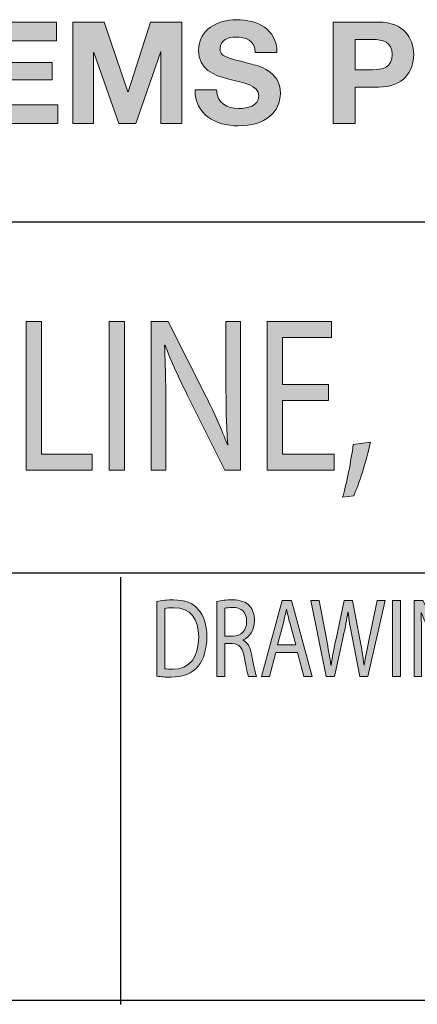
# Model space of a CAD drawing. Header units: inches. Extents: x -3.1 to 15.2, y -1.5 to 10.6.
# Tile 69 of 89: x 11.767 to 12.205, y -0.802 to 0.283. Entities that reach past the tile are written whole.
import ezdxf

# ---------------------------------------------------------------- set-up
doc = ezdxf.new("R2010")
doc.units = ezdxf.units.IN
doc.header["$MEASUREMENT"] = 0
doc.layers.add('chop', color=7, linetype='Continuous')

# ---------------------------------------------------------------- blocks, each defined once
blk = doc.blocks.new('block 3119')
at = {"layer": 'chop', "true_color": 0xffffff}
h = blk.add_hatch(color=7, dxfattribs=at)
h.dxf.hatch_style = 2
edge = h.paths.add_edge_path()
edge.add_spline(control_points=[(11.9181, -0.3582), (11.9234, -0.3572), (11.9297, -0.3565), (11.9366, -0.3565), (11.949, -0.3565), (11.9579, -0.3601), (11.9638, -0.367), (11.9697, -0.3738), (11.9732, -0.3835), (11.9732, -0.3971), (11.9732, -0.4107), (11.9698, -0.4219), (11.9636, -0.4296), (11.9573, -0.4375), (11.9469, -0.4417), (11.9339, -0.4417), (11.9277, -0.4417), (11.9225, -0.4414), (11.9181, -0.4407), (11.9181, -0.4407), (11.9181, -0.3582), (11.9181, -0.3582)], knot_values=[0, 0, 0, 0, 1, 1, 1, 2, 2, 2, 3, 3, 3, 4, 4, 4, 5, 5, 5, 6, 6, 6, 7, 7, 7, 7], degree=3, periodic=1)
edge = h.paths.add_edge_path()
edge.add_spline(control_points=[(11.9268, -0.4324), (11.929, -0.4329), (11.9322, -0.433), (11.9356, -0.433), (11.9541, -0.433), (11.9642, -0.4201), (11.9642, -0.3974), (11.9642, -0.3777), (11.9553, -0.3651), (11.937, -0.3651), (11.9325, -0.3651), (11.9291, -0.3656), (11.9268, -0.3662), (11.9268, -0.3662), (11.9268, -0.4324), (11.9268, -0.4324)], knot_values=[0, 0, 0, 0, 1, 1, 1, 2, 2, 2, 3, 3, 3, 4, 4, 4, 5, 5, 5, 5], degree=3, periodic=1)
h = blk.add_hatch(color=7, dxfattribs=at)
h.dxf.hatch_style = 2
edge = h.paths.add_edge_path()
edge.add_spline(control_points=[(11.9844, -0.3582), (11.9888, -0.3571), (11.9951, -0.3565), (12.001, -0.3565), (12.0103, -0.3565), (12.0163, -0.3586), (12.0205, -0.3633), (12.0238, -0.3671), (12.0257, -0.3728), (12.0257, -0.3793), (12.0257, -0.3903), (12.0202, -0.3977), (12.0131, -0.4007), (12.0131, -0.4007), (12.0131, -0.401), (12.0131, -0.401), (12.0183, -0.4033), (12.0214, -0.4092), (12.0229, -0.418), (12.0251, -0.4296), (12.0267, -0.4377), (12.0281, -0.441), (12.0281, -0.441), (12.0192, -0.441), (12.0192, -0.441), (12.0181, -0.4386), (12.0166, -0.4314), (12.0147, -0.4209), (12.0127, -0.4094), (12.0091, -0.405), (12.0012, -0.4046), (12.0012, -0.4046), (11.9931, -0.4046), (11.9931, -0.4046), (11.9931, -0.4046), (11.9931, -0.441), (11.9931, -0.441), (11.9931, -0.441), (11.9844, -0.441), (11.9844, -0.441), (11.9844, -0.441), (11.9844, -0.3582), (11.9844, -0.3582)], knot_values=[0, 0, 0, 0, 1, 1, 1, 2, 2, 2, 3, 3, 3, 4, 4, 4, 5, 5, 5, 6, 6, 6, 7, 7, 7, 8, 8, 8, 9, 9, 9, 10, 10, 10, 11, 11, 11, 12, 12, 12, 13, 13, 13, 14, 14, 14, 14], degree=3, periodic=1)
edge = h.paths.add_edge_path()
edge.add_spline(control_points=[(11.9931, -0.3964), (11.9931, -0.3964), (12.0019, -0.3964), (12.0019, -0.3964), (12.0112, -0.3964), (12.0171, -0.3901), (12.0171, -0.3805), (12.0171, -0.3697), (12.0108, -0.365), (12.0016, -0.3648), (11.9975, -0.3648), (11.9945, -0.3653), (11.9931, -0.3658), (11.9931, -0.3658), (11.9931, -0.3964), (11.9931, -0.3964)], knot_values=[0, 0, 0, 0, 1, 1, 1, 2, 2, 2, 3, 3, 3, 4, 4, 4, 5, 5, 5, 5], degree=3, periodic=1)
h = blk.add_hatch(color=7, dxfattribs=at)
h.dxf.hatch_style = 2
h.paths.add_polyline_path([(12.0493, -0.4146), (12.0423, -0.441), (12.0334, -0.441), (12.0562, -0.3571), (12.0666, -0.3571), (12.0895, -0.441), (12.0803, -0.441), (12.0731, -0.4146)])
edge = h.paths.add_edge_path()
edge.add_spline(control_points=[(12.0713, -0.4061), (12.0713, -0.4061), (12.0647, -0.382), (12.0647, -0.382), (12.0632, -0.3765), (12.0622, -0.3716), (12.0612, -0.3667), (12.0612, -0.3667), (12.061, -0.3667), (12.061, -0.3667), (12.06, -0.3717), (12.0589, -0.3768), (12.0576, -0.3819), (12.0576, -0.3819), (12.0511, -0.4061), (12.0511, -0.4061), (12.0511, -0.4061), (12.0713, -0.4061), (12.0713, -0.4061)], knot_values=[0, 0, 0, 0, 1, 1, 1, 2, 2, 2, 3, 3, 3, 4, 4, 4, 5, 5, 5, 6, 6, 6, 6], degree=3, periodic=1)
h = blk.add_hatch(color=7, dxfattribs=at)
h.dxf.hatch_style = 2
edge = h.paths.add_edge_path()
edge.add_spline(control_points=[(12.105, -0.441), (12.105, -0.441), (12.088, -0.3571), (12.088, -0.3571), (12.088, -0.3571), (12.0971, -0.3571), (12.0971, -0.3571), (12.0971, -0.3571), (12.1051, -0.3995), (12.1051, -0.3995), (12.1071, -0.41), (12.1089, -0.4205), (12.1101, -0.4285), (12.1101, -0.4285), (12.1103, -0.4285), (12.1103, -0.4285), (12.1114, -0.4202), (12.1135, -0.4103), (12.1158, -0.3994), (12.1158, -0.3994), (12.1247, -0.3571), (12.1247, -0.3571), (12.1247, -0.3571), (12.1338, -0.3571), (12.1338, -0.3571), (12.1338, -0.3571), (12.142, -0.3997), (12.142, -0.3997), (12.1439, -0.4096), (12.1456, -0.4196), (12.1466, -0.4284), (12.1466, -0.4284), (12.1468, -0.4284), (12.1468, -0.4284), (12.1482, -0.4192), (12.1501, -0.4099), (12.1522, -0.3994), (12.1522, -0.3994), (12.1611, -0.3571), (12.1611, -0.3571), (12.1611, -0.3571), (12.1699, -0.3571), (12.1699, -0.3571), (12.1699, -0.3571), (12.1509, -0.441), (12.1509, -0.441), (12.1509, -0.441), (12.1419, -0.441), (12.1419, -0.441), (12.1419, -0.441), (12.1334, -0.3973), (12.1334, -0.3973), (12.1313, -0.3866), (12.1299, -0.3784), (12.129, -0.3699), (12.129, -0.3699), (12.1288, -0.3699), (12.1288, -0.3699), (12.1276, -0.3783), (12.1261, -0.3865), (12.1236, -0.3973), (12.1236, -0.3973), (12.1141, -0.441), (12.1141, -0.441), (12.1141, -0.441), (12.105, -0.441), (12.105, -0.441)], knot_values=[0, 0, 0, 0, 1, 1, 1, 2, 2, 2, 3, 3, 3, 4, 4, 4, 5, 5, 5, 6, 6, 6, 7, 7, 7, 8, 8, 8, 9, 9, 9, 10, 10, 10, 11, 11, 11, 12, 12, 12, 13, 13, 13, 14, 14, 14, 15, 15, 15, 16, 16, 16, 17, 17, 17, 18, 18, 18, 19, 19, 19, 20, 20, 20, 21, 21, 21, 22, 22, 22, 22], degree=3, periodic=1)
h = blk.add_hatch(color=7, dxfattribs=at)
h.dxf.hatch_style = 2
h.paths.add_polyline_path([(12.1869, -0.3571), (12.1869, -0.441), (12.1782, -0.441), (12.1782, -0.3571)])
h = blk.add_hatch(color=7, dxfattribs=at)
h.dxf.hatch_style = 2
edge = h.paths.add_edge_path()
edge.add_spline(control_points=[(12.202, -0.441), (12.202, -0.441), (12.202, -0.3571), (12.202, -0.3571), (12.202, -0.3571), (12.2115, -0.3571), (12.2115, -0.3571), (12.2115, -0.3571), (12.233, -0.3995), (12.233, -0.3995), (12.238, -0.4094), (12.2419, -0.4182), (12.245, -0.4268), (12.245, -0.4268), (12.2452, -0.4267), (12.2452, -0.4267), (12.2445, -0.4155), (12.2442, -0.4053), (12.2442, -0.3922), (12.2442, -0.3922), (12.2442, -0.3571), (12.2442, -0.3571), (12.2442, -0.3571), (12.2524, -0.3571), (12.2524, -0.3571), (12.2524, -0.3571), (12.2524, -0.441), (12.2524, -0.441), (12.2524, -0.441), (12.2437, -0.441), (12.2437, -0.441), (12.2437, -0.441), (12.2223, -0.3984), (12.2223, -0.3984), (12.2177, -0.3891), (12.2132, -0.3795), (12.2098, -0.3704), (12.2098, -0.3704), (12.2095, -0.3706), (12.2095, -0.3706), (12.21, -0.3811), (12.2102, -0.3912), (12.2102, -0.4051), (12.2102, -0.4051), (12.2102, -0.441), (12.2102, -0.441), (12.2102, -0.441), (12.202, -0.441), (12.202, -0.441)], knot_values=[0, 0, 0, 0, 1, 1, 1, 2, 2, 2, 3, 3, 3, 4, 4, 4, 5, 5, 5, 6, 6, 6, 7, 7, 7, 8, 8, 8, 9, 9, 9, 10, 10, 10, 11, 11, 11, 12, 12, 12, 13, 13, 13, 14, 14, 14, 15, 15, 15, 16, 16, 16, 16], degree=3, periodic=1)
h = blk.add_hatch(color=7, dxfattribs=at)
h.dxf.hatch_style = 2
edge = h.paths.add_edge_path()
edge.add_spline(control_points=[(12.3186, -0.4372), (12.3147, -0.439), (12.307, -0.4418), (12.298, -0.4418), (12.2878, -0.4418), (12.2794, -0.4386), (12.2729, -0.4308), (12.2671, -0.4238), (12.2635, -0.4126), (12.2635, -0.3995), (12.2636, -0.3745), (12.2773, -0.3563), (12.2999, -0.3563), (12.3076, -0.3563), (12.3137, -0.3584), (12.3166, -0.3601), (12.3166, -0.3601), (12.3145, -0.3689), (12.3145, -0.3689), (12.3109, -0.367), (12.3064, -0.3653), (12.2997, -0.3653), (12.2833, -0.3653), (12.2727, -0.378), (12.2727, -0.399), (12.2727, -0.4203), (12.2829, -0.4329), (12.2986, -0.4329), (12.3042, -0.4329), (12.3081, -0.4319), (12.3101, -0.4307), (12.3101, -0.4307), (12.3101, -0.4056), (12.3101, -0.4056), (12.3101, -0.4056), (12.2965, -0.4056), (12.2965, -0.4056), (12.2965, -0.4056), (12.2965, -0.3969), (12.2965, -0.3969), (12.2965, -0.3969), (12.3186, -0.3969), (12.3186, -0.3969), (12.3186, -0.3969), (12.3186, -0.4372), (12.3186, -0.4372)], knot_values=[0, 0, 0, 0, 1, 1, 1, 2, 2, 2, 3, 3, 3, 4, 4, 4, 5, 5, 5, 6, 6, 6, 7, 7, 7, 8, 8, 8, 9, 9, 9, 10, 10, 10, 11, 11, 11, 12, 12, 12, 13, 13, 13, 14, 14, 14, 15, 15, 15, 15], degree=3, periodic=1)
h = blk.add_hatch(color=7, dxfattribs=at)
h.dxf.hatch_style = 2
edge = h.paths.add_edge_path()
edge.add_spline(control_points=[(12.3529, -0.441), (12.3529, -0.441), (12.3529, -0.3571), (12.3529, -0.3571), (12.3529, -0.3571), (12.3623, -0.3571), (12.3623, -0.3571), (12.3623, -0.3571), (12.3838, -0.3995), (12.3838, -0.3995), (12.3888, -0.4094), (12.3927, -0.4182), (12.3959, -0.4268), (12.3959, -0.4268), (12.3961, -0.4267), (12.3961, -0.4267), (12.3953, -0.4155), (12.3951, -0.4053), (12.3951, -0.3922), (12.3951, -0.3922), (12.3951, -0.3571), (12.3951, -0.3571), (12.3951, -0.3571), (12.4033, -0.3571), (12.4033, -0.3571), (12.4033, -0.3571), (12.4033, -0.441), (12.4033, -0.441), (12.4033, -0.441), (12.3945, -0.441), (12.3945, -0.441), (12.3945, -0.441), (12.3732, -0.3984), (12.3732, -0.3984), (12.3685, -0.3891), (12.364, -0.3795), (12.3606, -0.3704), (12.3606, -0.3704), (12.3603, -0.3706), (12.3603, -0.3706), (12.3608, -0.3811), (12.361, -0.3912), (12.361, -0.4051), (12.361, -0.4051), (12.361, -0.441), (12.361, -0.441), (12.361, -0.441), (12.3529, -0.441), (12.3529, -0.441)], knot_values=[0, 0, 0, 0, 1, 1, 1, 2, 2, 2, 3, 3, 3, 4, 4, 4, 5, 5, 5, 6, 6, 6, 7, 7, 7, 8, 8, 8, 9, 9, 9, 10, 10, 10, 11, 11, 11, 12, 12, 12, 13, 13, 13, 14, 14, 14, 15, 15, 15, 16, 16, 16, 16], degree=3, periodic=1)
h = blk.add_hatch(color=7, dxfattribs=at)
h.dxf.hatch_style = 2
edge = h.paths.add_edge_path()
edge.add_spline(control_points=[(12.4757, -0.3982), (12.4757, -0.427), (12.4617, -0.4423), (12.4445, -0.4423), (12.4268, -0.4423), (12.4143, -0.4252), (12.4143, -0.3998), (12.4143, -0.3732), (12.4276, -0.3558), (12.4455, -0.3558), (12.4638, -0.3558), (12.4757, -0.3733), (12.4757, -0.3982)], knot_values=[0, 0, 0, 0, 1, 1, 1, 2, 2, 2, 3, 3, 3, 4, 4, 4, 4], degree=3, periodic=1)
edge = h.paths.add_edge_path()
edge.add_spline(control_points=[(12.4236, -0.3995), (12.4236, -0.4175), (12.4314, -0.4335), (12.445, -0.4335), (12.4588, -0.4335), (12.4665, -0.4177), (12.4665, -0.3987), (12.4665, -0.382), (12.4596, -0.3646), (12.4451, -0.3646), (12.4308, -0.3646), (12.4236, -0.3811), (12.4236, -0.3995)], knot_values=[0, 0, 0, 0, 1, 1, 1, 2, 2, 2, 3, 3, 3, 4, 4, 4, 4], degree=3, periodic=1)
h = blk.add_hatch(color=7, dxfattribs=at)
h.dxf.hatch_style = 2
edge = h.paths.add_edge_path()
edge.add_spline(control_points=[(12.4811, -0.4345), (12.4811, -0.4299), (12.4836, -0.4267), (12.4871, -0.4267), (12.4906, -0.4267), (12.493, -0.4299), (12.493, -0.4345), (12.493, -0.439), (12.4907, -0.4423), (12.487, -0.4423), (12.4835, -0.4423), (12.4811, -0.439), (12.4811, -0.4345)], knot_values=[0, 0, 0, 0, 1, 1, 1, 2, 2, 2, 3, 3, 3, 4, 4, 4, 4], degree=3, periodic=1)
at = {"layer": 'chop', "lineweight": 0}
for points in [[(12.0493, -0.4146), (12.0423, -0.441), (12.0334, -0.441), (12.0562, -0.3571), (12.0666, -0.3571), (12.0895, -0.441), (12.0803, -0.441), (12.0731, -0.4146), (12.0493, -0.4146)], [(12.1869, -0.3571), (12.1869, -0.441), (12.1782, -0.441), (12.1782, -0.3571), (12.1869, -0.3571)]]:
    blk.add_lwpolyline(points, dxfattribs=at)
for points, knots in [([(11.9181, -0.3582), (11.9234, -0.3572), (11.9297, -0.3565), (11.9366, -0.3565), (11.949, -0.3565), (11.9579, -0.3601), (11.9638, -0.367), (11.9697, -0.3738), (11.9732, -0.3835), (11.9732, -0.3971), (11.9732, -0.4107), (11.9698, -0.4219), (11.9636, -0.4296), (11.9573, -0.4375), (11.9469, -0.4417), (11.9339, -0.4417), (11.9277, -0.4417), (11.9225, -0.4414), (11.9181, -0.4407), (11.9181, -0.4407), (11.9181, -0.3582), (11.9181, -0.3582)], [0, 0, 0, 0, 1, 1, 1, 2, 2, 2, 3, 3, 3, 4, 4, 4, 5, 5, 5, 6, 6, 6, 7, 7, 7, 7]), ([(11.9844, -0.3582), (11.9888, -0.3571), (11.9951, -0.3565), (12.001, -0.3565), (12.0103, -0.3565), (12.0163, -0.3586), (12.0205, -0.3633), (12.0238, -0.3671), (12.0257, -0.3728), (12.0257, -0.3793), (12.0257, -0.3903), (12.0202, -0.3977), (12.0131, -0.4007), (12.0131, -0.4007), (12.0131, -0.401), (12.0131, -0.401), (12.0183, -0.4033), (12.0214, -0.4092), (12.0229, -0.418), (12.0251, -0.4296), (12.0267, -0.4377), (12.0281, -0.441), (12.0281, -0.441), (12.0192, -0.441), (12.0192, -0.441), (12.0181, -0.4386), (12.0166, -0.4314), (12.0147, -0.4209), (12.0127, -0.4094), (12.0091, -0.405), (12.0012, -0.4046), (12.0012, -0.4046), (11.9931, -0.4046), (11.9931, -0.4046), (11.9931, -0.4046), (11.9931, -0.441), (11.9931, -0.441), (11.9931, -0.441), (11.9844, -0.441), (11.9844, -0.441), (11.9844, -0.441), (11.9844, -0.3582), (11.9844, -0.3582)], [0, 0, 0, 0, 1, 1, 1, 2, 2, 2, 3, 3, 3, 4, 4, 4, 5, 5, 5, 6, 6, 6, 7, 7, 7, 8, 8, 8, 9, 9, 9, 10, 10, 10, 11, 11, 11, 12, 12, 12, 13, 13, 13, 14, 14, 14, 14]), ([(12.105, -0.441), (12.105, -0.441), (12.088, -0.3571), (12.088, -0.3571), (12.088, -0.3571), (12.0971, -0.3571), (12.0971, -0.3571), (12.0971, -0.3571), (12.1051, -0.3995), (12.1051, -0.3995), (12.1071, -0.41), (12.1089, -0.4205), (12.1101, -0.4285), (12.1101, -0.4285), (12.1103, -0.4285), (12.1103, -0.4285), (12.1114, -0.4202), (12.1135, -0.4103), (12.1158, -0.3994), (12.1158, -0.3994), (12.1247, -0.3571), (12.1247, -0.3571), (12.1247, -0.3571), (12.1338, -0.3571), (12.1338, -0.3571), (12.1338, -0.3571), (12.142, -0.3997), (12.142, -0.3997), (12.1439, -0.4096), (12.1456, -0.4196), (12.1466, -0.4284), (12.1466, -0.4284), (12.1468, -0.4284), (12.1468, -0.4284), (12.1482, -0.4192), (12.1501, -0.4099), (12.1522, -0.3994), (12.1522, -0.3994), (12.1611, -0.3571), (12.1611, -0.3571), (12.1611, -0.3571), (12.1699, -0.3571), (12.1699, -0.3571), (12.1699, -0.3571), (12.1509, -0.441), (12.1509, -0.441), (12.1509, -0.441), (12.1419, -0.441), (12.1419, -0.441), (12.1419, -0.441), (12.1334, -0.3973), (12.1334, -0.3973), (12.1313, -0.3866), (12.1299, -0.3784), (12.129, -0.3699), (12.129, -0.3699), (12.1288, -0.3699), (12.1288, -0.3699), (12.1276, -0.3783), (12.1261, -0.3865), (12.1236, -0.3973), (12.1236, -0.3973), (12.1141, -0.441), (12.1141, -0.441), (12.1141, -0.441), (12.105, -0.441), (12.105, -0.441)], [0, 0, 0, 0, 1, 1, 1, 2, 2, 2, 3, 3, 3, 4, 4, 4, 5, 5, 5, 6, 6, 6, 7, 7, 7, 8, 8, 8, 9, 9, 9, 10, 10, 10, 11, 11, 11, 12, 12, 12, 13, 13, 13, 14, 14, 14, 15, 15, 15, 16, 16, 16, 17, 17, 17, 18, 18, 18, 19, 19, 19, 20, 20, 20, 21, 21, 21, 22, 22, 22, 22]), ([(12.202, -0.441), (12.202, -0.441), (12.202, -0.3571), (12.202, -0.3571), (12.202, -0.3571), (12.2115, -0.3571), (12.2115, -0.3571), (12.2115, -0.3571), (12.233, -0.3995), (12.233, -0.3995), (12.238, -0.4094), (12.2419, -0.4182), (12.245, -0.4268), (12.245, -0.4268), (12.2452, -0.4267), (12.2452, -0.4267), (12.2445, -0.4155), (12.2442, -0.4053), (12.2442, -0.3922), (12.2442, -0.3922), (12.2442, -0.3571), (12.2442, -0.3571), (12.2442, -0.3571), (12.2524, -0.3571), (12.2524, -0.3571), (12.2524, -0.3571), (12.2524, -0.441), (12.2524, -0.441), (12.2524, -0.441), (12.2437, -0.441), (12.2437, -0.441), (12.2437, -0.441), (12.2223, -0.3984), (12.2223, -0.3984), (12.2177, -0.3891), (12.2132, -0.3795), (12.2098, -0.3704), (12.2098, -0.3704), (12.2095, -0.3706), (12.2095, -0.3706), (12.21, -0.3811), (12.2102, -0.3912), (12.2102, -0.4051), (12.2102, -0.4051), (12.2102, -0.441), (12.2102, -0.441), (12.2102, -0.441), (12.202, -0.441), (12.202, -0.441)], [0, 0, 0, 0, 1, 1, 1, 2, 2, 2, 3, 3, 3, 4, 4, 4, 5, 5, 5, 6, 6, 6, 7, 7, 7, 8, 8, 8, 9, 9, 9, 10, 10, 10, 11, 11, 11, 12, 12, 12, 13, 13, 13, 14, 14, 14, 15, 15, 15, 16, 16, 16, 16]), ([(12.3186, -0.4372), (12.3147, -0.439), (12.307, -0.4418), (12.298, -0.4418), (12.2878, -0.4418), (12.2794, -0.4386), (12.2729, -0.4308), (12.2671, -0.4238), (12.2635, -0.4126), (12.2635, -0.3995), (12.2636, -0.3745), (12.2773, -0.3563), (12.2999, -0.3563), (12.3076, -0.3563), (12.3137, -0.3584), (12.3166, -0.3601), (12.3166, -0.3601), (12.3145, -0.3689), (12.3145, -0.3689), (12.3109, -0.367), (12.3064, -0.3653), (12.2997, -0.3653), (12.2833, -0.3653), (12.2727, -0.378), (12.2727, -0.399), (12.2727, -0.4203), (12.2829, -0.4329), (12.2986, -0.4329), (12.3042, -0.4329), (12.3081, -0.4319), (12.3101, -0.4307), (12.3101, -0.4307), (12.3101, -0.4056), (12.3101, -0.4056), (12.3101, -0.4056), (12.2965, -0.4056), (12.2965, -0.4056), (12.2965, -0.4056), (12.2965, -0.3969), (12.2965, -0.3969), (12.2965, -0.3969), (12.3186, -0.3969), (12.3186, -0.3969), (12.3186, -0.3969), (12.3186, -0.4372), (12.3186, -0.4372)], [0, 0, 0, 0, 1, 1, 1, 2, 2, 2, 3, 3, 3, 4, 4, 4, 5, 5, 5, 6, 6, 6, 7, 7, 7, 8, 8, 8, 9, 9, 9, 10, 10, 10, 11, 11, 11, 12, 12, 12, 13, 13, 13, 14, 14, 14, 15, 15, 15, 15]), ([(12.3529, -0.441), (12.3529, -0.441), (12.3529, -0.3571), (12.3529, -0.3571), (12.3529, -0.3571), (12.3623, -0.3571), (12.3623, -0.3571), (12.3623, -0.3571), (12.3838, -0.3995), (12.3838, -0.3995), (12.3888, -0.4094), (12.3927, -0.4182), (12.3959, -0.4268), (12.3959, -0.4268), (12.3961, -0.4267), (12.3961, -0.4267), (12.3953, -0.4155), (12.3951, -0.4053), (12.3951, -0.3922), (12.3951, -0.3922), (12.3951, -0.3571), (12.3951, -0.3571), (12.3951, -0.3571), (12.4033, -0.3571), (12.4033, -0.3571), (12.4033, -0.3571), (12.4033, -0.441), (12.4033, -0.441), (12.4033, -0.441), (12.3945, -0.441), (12.3945, -0.441), (12.3945, -0.441), (12.3732, -0.3984), (12.3732, -0.3984), (12.3685, -0.3891), (12.364, -0.3795), (12.3606, -0.3704), (12.3606, -0.3704), (12.3603, -0.3706), (12.3603, -0.3706), (12.3608, -0.3811), (12.361, -0.3912), (12.361, -0.4051), (12.361, -0.4051), (12.361, -0.441), (12.361, -0.441), (12.361, -0.441), (12.3529, -0.441), (12.3529, -0.441)], [0, 0, 0, 0, 1, 1, 1, 2, 2, 2, 3, 3, 3, 4, 4, 4, 5, 5, 5, 6, 6, 6, 7, 7, 7, 8, 8, 8, 9, 9, 9, 10, 10, 10, 11, 11, 11, 12, 12, 12, 13, 13, 13, 14, 14, 14, 15, 15, 15, 16, 16, 16, 16]), ([(12.4757, -0.3982), (12.4757, -0.427), (12.4617, -0.4423), (12.4445, -0.4423), (12.4268, -0.4423), (12.4143, -0.4252), (12.4143, -0.3998), (12.4143, -0.3732), (12.4276, -0.3558), (12.4455, -0.3558), (12.4638, -0.3558), (12.4757, -0.3733), (12.4757, -0.3982)], [0, 0, 0, 0, 1, 1, 1, 2, 2, 2, 3, 3, 3, 4, 4, 4, 4]), ([(11.9268, -0.4324), (11.929, -0.4329), (11.9322, -0.433), (11.9356, -0.433), (11.9541, -0.433), (11.9642, -0.4201), (11.9642, -0.3974), (11.9642, -0.3777), (11.9553, -0.3651), (11.937, -0.3651), (11.9325, -0.3651), (11.9291, -0.3656), (11.9268, -0.3662), (11.9268, -0.3662), (11.9268, -0.4324), (11.9268, -0.4324)], [0, 0, 0, 0, 1, 1, 1, 2, 2, 2, 3, 3, 3, 4, 4, 4, 5, 5, 5, 5]), ([(11.9931, -0.3964), (11.9931, -0.3964), (12.0019, -0.3964), (12.0019, -0.3964), (12.0112, -0.3964), (12.0171, -0.3901), (12.0171, -0.3805), (12.0171, -0.3697), (12.0108, -0.365), (12.0016, -0.3648), (11.9975, -0.3648), (11.9945, -0.3653), (11.9931, -0.3658), (11.9931, -0.3658), (11.9931, -0.3964), (11.9931, -0.3964)], [0, 0, 0, 0, 1, 1, 1, 2, 2, 2, 3, 3, 3, 4, 4, 4, 5, 5, 5, 5]), ([(12.0713, -0.4061), (12.0713, -0.4061), (12.0647, -0.382), (12.0647, -0.382), (12.0632, -0.3765), (12.0622, -0.3716), (12.0612, -0.3667), (12.0612, -0.3667), (12.061, -0.3667), (12.061, -0.3667), (12.06, -0.3717), (12.0589, -0.3768), (12.0576, -0.3819), (12.0576, -0.3819), (12.0511, -0.4061), (12.0511, -0.4061), (12.0511, -0.4061), (12.0713, -0.4061), (12.0713, -0.4061)], [0, 0, 0, 0, 1, 1, 1, 2, 2, 2, 3, 3, 3, 4, 4, 4, 5, 5, 5, 6, 6, 6, 6]), ([(12.4236, -0.3995), (12.4236, -0.4175), (12.4314, -0.4335), (12.445, -0.4335), (12.4588, -0.4335), (12.4665, -0.4177), (12.4665, -0.3987), (12.4665, -0.382), (12.4596, -0.3646), (12.4451, -0.3646), (12.4308, -0.3646), (12.4236, -0.3811), (12.4236, -0.3995)], [0, 0, 0, 0, 1, 1, 1, 2, 2, 2, 3, 3, 3, 4, 4, 4, 4]), ([(12.4811, -0.4345), (12.4811, -0.4299), (12.4836, -0.4267), (12.4871, -0.4267), (12.4906, -0.4267), (12.493, -0.4299), (12.493, -0.4345), (12.493, -0.439), (12.4907, -0.4423), (12.487, -0.4423), (12.4835, -0.4423), (12.4811, -0.439), (12.4811, -0.4345)], [0, 0, 0, 0, 1, 1, 1, 2, 2, 2, 3, 3, 3, 4, 4, 4, 4])]:
    blk.add_open_spline(points, degree=3, knots=knots, dxfattribs=at)
blk = doc.blocks.new('block 3118')
at = {"layer": 'chop'}
blk.add_blockref('block 3119', (0, 0), dxfattribs=at)
blk = doc.blocks.new('block 3173')
at = {"layer": 'chop', "true_color": 0xffffff}
h = blk.add_hatch(color=7, dxfattribs=at)
h.dxf.hatch_style = 2
h.paths.add_polyline_path([(11.7738, -0.0497), (11.7907, -0.0497), (11.7907, -0.1957), (11.8467, -0.1957), (11.8467, -0.2134), (11.7738, -0.2134)])
h = blk.add_hatch(color=7, dxfattribs=at)
h.dxf.hatch_style = 2
h.paths.add_polyline_path([(11.8824, -0.0497), (11.8824, -0.2134), (11.8655, -0.2134), (11.8655, -0.0497)])
h = blk.add_hatch(color=7, dxfattribs=at)
h.dxf.hatch_style = 2
edge = h.paths.add_edge_path()
edge.add_spline(control_points=[(11.9119, -0.2134), (11.9119, -0.2134), (11.9119, -0.0497), (11.9119, -0.0497), (11.9119, -0.0497), (11.9304, -0.0497), (11.9304, -0.0497), (11.9304, -0.0497), (11.9724, -0.1325), (11.9724, -0.1325), (11.9821, -0.1517), (11.9897, -0.1689), (11.9959, -0.1857), (11.9959, -0.1857), (11.9963, -0.1855), (11.9963, -0.1855), (11.9947, -0.1636), (11.9943, -0.1437), (11.9943, -0.1182), (11.9943, -0.1182), (11.9943, -0.0497), (11.9943, -0.0497), (11.9943, -0.0497), (12.0103, -0.0497), (12.0103, -0.0497), (12.0103, -0.0497), (12.0103, -0.2134), (12.0103, -0.2134), (12.0103, -0.2134), (11.9932, -0.2134), (11.9932, -0.2134), (11.9932, -0.2134), (11.9516, -0.1303), (11.9516, -0.1303), (11.9425, -0.1121), (11.9337, -0.0934), (11.9271, -0.0757), (11.9271, -0.0757), (11.9265, -0.0759), (11.9265, -0.0759), (11.9275, -0.0966), (11.9279, -0.1162), (11.9279, -0.1434), (11.9279, -0.1434), (11.9279, -0.2134), (11.9279, -0.2134), (11.9279, -0.2134), (11.9119, -0.2134), (11.9119, -0.2134)], knot_values=[0, 0, 0, 0, 1, 1, 1, 2, 2, 2, 3, 3, 3, 4, 4, 4, 5, 5, 5, 6, 6, 6, 7, 7, 7, 8, 8, 8, 9, 9, 9, 10, 10, 10, 11, 11, 11, 12, 12, 12, 13, 13, 13, 14, 14, 14, 15, 15, 15, 16, 16, 16, 16], degree=3, periodic=1)
h = blk.add_hatch(color=7, dxfattribs=at)
h.dxf.hatch_style = 2
h.paths.add_polyline_path([(12.1076, -0.1366), (12.0567, -0.1366), (12.0567, -0.1957), (12.1135, -0.1957), (12.1135, -0.2134), (12.0398, -0.2134), (12.0398, -0.0497), (12.1106, -0.0497), (12.1106, -0.0674), (12.0567, -0.0674), (12.0567, -0.1191), (12.1076, -0.1191)])
h = blk.add_hatch(color=7, dxfattribs=at)
h.dxf.hatch_style = 2
edge = h.paths.add_edge_path()
edge.add_spline(control_points=[(12.123, -0.2432), (12.1273, -0.2289), (12.1325, -0.2029), (12.1347, -0.1852), (12.1347, -0.1852), (12.1537, -0.1828), (12.1537, -0.1828), (12.1492, -0.2034), (12.1407, -0.2304), (12.1352, -0.2418), (12.1352, -0.2418), (12.123, -0.2432), (12.123, -0.2432)], knot_values=[0, 0, 0, 0, 1, 1, 1, 2, 2, 2, 3, 3, 3, 4, 4, 4, 4], degree=3, periodic=1)
at = {"layer": 'chop', "lineweight": 0}
for points in [[(11.7738, -0.0497), (11.7907, -0.0497), (11.7907, -0.1957), (11.8467, -0.1957), (11.8467, -0.2134), (11.7738, -0.2134), (11.7738, -0.0497)], [(11.8824, -0.0497), (11.8824, -0.2134), (11.8655, -0.2134), (11.8655, -0.0497), (11.8824, -0.0497)], [(12.1076, -0.1366), (12.0567, -0.1366), (12.0567, -0.1957), (12.1135, -0.1957), (12.1135, -0.2134), (12.0398, -0.2134), (12.0398, -0.0497), (12.1106, -0.0497), (12.1106, -0.0674), (12.0567, -0.0674), (12.0567, -0.1191), (12.1076, -0.1191), (12.1076, -0.1366)]]:
    blk.add_lwpolyline(points, dxfattribs=at)
for points, knots in [([(11.9119, -0.2134), (11.9119, -0.2134), (11.9119, -0.0497), (11.9119, -0.0497), (11.9119, -0.0497), (11.9304, -0.0497), (11.9304, -0.0497), (11.9304, -0.0497), (11.9724, -0.1325), (11.9724, -0.1325), (11.9821, -0.1517), (11.9897, -0.1689), (11.9959, -0.1857), (11.9959, -0.1857), (11.9963, -0.1855), (11.9963, -0.1855), (11.9947, -0.1636), (11.9943, -0.1437), (11.9943, -0.1182), (11.9943, -0.1182), (11.9943, -0.0497), (11.9943, -0.0497), (11.9943, -0.0497), (12.0103, -0.0497), (12.0103, -0.0497), (12.0103, -0.0497), (12.0103, -0.2134), (12.0103, -0.2134), (12.0103, -0.2134), (11.9932, -0.2134), (11.9932, -0.2134), (11.9932, -0.2134), (11.9516, -0.1303), (11.9516, -0.1303), (11.9425, -0.1121), (11.9337, -0.0934), (11.9271, -0.0757), (11.9271, -0.0757), (11.9265, -0.0759), (11.9265, -0.0759), (11.9275, -0.0966), (11.9279, -0.1162), (11.9279, -0.1434), (11.9279, -0.1434), (11.9279, -0.2134), (11.9279, -0.2134), (11.9279, -0.2134), (11.9119, -0.2134), (11.9119, -0.2134)], [0, 0, 0, 0, 1, 1, 1, 2, 2, 2, 3, 3, 3, 4, 4, 4, 5, 5, 5, 6, 6, 6, 7, 7, 7, 8, 8, 8, 9, 9, 9, 10, 10, 10, 11, 11, 11, 12, 12, 12, 13, 13, 13, 14, 14, 14, 15, 15, 15, 16, 16, 16, 16]), ([(12.123, -0.2432), (12.1273, -0.2289), (12.1325, -0.2029), (12.1347, -0.1852), (12.1347, -0.1852), (12.1537, -0.1828), (12.1537, -0.1828), (12.1492, -0.2034), (12.1407, -0.2304), (12.1352, -0.2418), (12.1352, -0.2418), (12.123, -0.2432), (12.123, -0.2432)], [0, 0, 0, 0, 1, 1, 1, 2, 2, 2, 3, 3, 3, 4, 4, 4, 4])]:
    blk.add_open_spline(points, degree=3, knots=knots, dxfattribs=at)
blk = doc.blocks.new('block 3172')
at = {"layer": 'chop'}
blk.add_blockref('block 3173', (0, 0), dxfattribs=at)
blk = doc.blocks.new('block 3187')
at = {"layer": 'chop', "color": 7, "lineweight": 30, "true_color": 0xffffff}
blk.add_lwpolyline([(14.7023, -0.7981), (10.0175, -0.7981)], dxfattribs=at)
blk = doc.blocks.new('block 3194')
at = {"layer": 'chop', "color": 7, "lineweight": 30, "true_color": 0xffffff}
blk.add_lwpolyline([(14.7113, -0.3272), (7.8515, -0.3272)], dxfattribs=at)
blk = doc.blocks.new('block 3196')
at = {"layer": 'chop', "color": 7, "lineweight": 30, "true_color": 0xffffff}
blk.add_lwpolyline([(10.0185, 0.0604), (14.7229, 0.0604)], dxfattribs=at)
blk = doc.blocks.new('block 3221')
at = {"layer": 'chop', "color": 7, "lineweight": 30, "true_color": 0xffffff}
blk.add_lwpolyline([(11.8781, -0.3313), (11.8781, -0.8024)], dxfattribs=at)
blk = doc.blocks.new('block 3113')
at = {"layer": 'chop'}
for name in ['block 3196', 'block 3172', 'block 3194', 'block 3221', 'block 3118', 'block 3187']:
    blk.add_blockref(name, (0, 0), dxfattribs=at)
blk = doc.blocks.new('block 3232')
at = {"layer": 'chop', "true_color": 0x231f20}
h = blk.add_hatch(color=179, dxfattribs=at)
h.dxf.hatch_style = 2
edge = h.paths.add_edge_path()
edge.add_spline(control_points=[(11.984, 0.2058), (11.984, 0.1909), (11.9956, 0.1852), (12.0087, 0.1852), (12.0174, 0.1852), (12.0305, 0.1877), (12.0305, 0.1991), (12.0305, 0.2111), (12.0138, 0.2132), (11.9973, 0.2175), (11.9807, 0.2219), (11.964, 0.2283), (11.964, 0.2493), (11.964, 0.2721), (11.9856, 0.2831), (12.0058, 0.2831), (12.0291, 0.2831), (12.0505, 0.2729), (12.0505, 0.2471), (12.0505, 0.2471), (12.0267, 0.2471), (12.0267, 0.2471), (12.026, 0.2606), (12.0164, 0.264), (12.0047, 0.264), (11.9968, 0.264), (11.9878, 0.2607), (11.9878, 0.2513), (11.9878, 0.2427), (11.9931, 0.2416), (12.0211, 0.2344), (12.0292, 0.2324), (12.0543, 0.2272), (12.0543, 0.2019), (12.0543, 0.1814), (12.0382, 0.1661), (12.0078, 0.1661), (11.9831, 0.1661), (11.9599, 0.1783), (11.9603, 0.2058), (11.9603, 0.2058), (11.984, 0.2058), (11.984, 0.2058)], knot_values=[0, 0, 0, 0, 1, 1, 1, 2, 2, 2, 3, 3, 3, 4, 4, 4, 5, 5, 5, 6, 6, 6, 7, 7, 7, 8, 8, 8, 9, 9, 9, 10, 10, 10, 11, 11, 11, 12, 12, 12, 13, 13, 13, 14, 14, 14, 14], degree=3, periodic=1)
h = blk.add_hatch(color=179, dxfattribs=at)
h.dxf.hatch_style = 2
h.paths.add_polyline_path([(11.7239, 0.2804), (11.8075, 0.2804), (11.8075, 0.2598), (11.7485, 0.2598), (11.7485, 0.2358), (11.8026, 0.2358), (11.8026, 0.2168), (11.7485, 0.2168), (11.7485, 0.1894), (11.8087, 0.1894), (11.8087, 0.1687), (11.7239, 0.1687)])
h = blk.add_hatch(color=179, dxfattribs=at)
h.dxf.hatch_style = 2
h.paths.add_polyline_path([(11.8253, 0.2804), (11.8599, 0.2804), (11.886, 0.2036), (11.8863, 0.2036), (11.9111, 0.2804), (11.9456, 0.2804), (11.9456, 0.1687), (11.9226, 0.1687), (11.9226, 0.2479), (11.9223, 0.2479), (11.8949, 0.1687), (11.876, 0.1687), (11.8486, 0.2471), (11.8483, 0.2471), (11.8483, 0.1687), (11.8253, 0.1687)])
h = blk.add_hatch(color=179, dxfattribs=at)
h.dxf.hatch_style = 2
edge = h.paths.add_edge_path()
edge.add_spline(control_points=[(12.1124, 0.2804), (12.1124, 0.2804), (12.1627, 0.2804), (12.1627, 0.2804), (12.1906, 0.2804), (12.2014, 0.2628), (12.2014, 0.2446), (12.2014, 0.2264), (12.1906, 0.2088), (12.1627, 0.2088), (12.1627, 0.2088), (12.1369, 0.2088), (12.1369, 0.2088), (12.1369, 0.2088), (12.1369, 0.1687), (12.1369, 0.1687), (12.1369, 0.1687), (12.1124, 0.1687), (12.1124, 0.1687), (12.1124, 0.1687), (12.1124, 0.2804), (12.1124, 0.2804)], knot_values=[0, 0, 0, 0, 1, 1, 1, 2, 2, 2, 3, 3, 3, 4, 4, 4, 5, 5, 5, 6, 6, 6, 7, 7, 7, 7], degree=3, periodic=1)
edge = h.paths.add_edge_path()
edge.add_spline(control_points=[(12.1369, 0.2279), (12.1369, 0.2279), (12.156, 0.2279), (12.156, 0.2279), (12.1674, 0.2279), (12.1776, 0.2304), (12.1776, 0.2446), (12.1776, 0.2588), (12.1674, 0.2613), (12.156, 0.2613), (12.156, 0.2613), (12.1369, 0.2613), (12.1369, 0.2613), (12.1369, 0.2613), (12.1369, 0.2279), (12.1369, 0.2279)], knot_values=[0, 0, 0, 0, 1, 1, 1, 2, 2, 2, 3, 3, 3, 4, 4, 4, 5, 5, 5, 5], degree=3, periodic=1)
at = {"layer": 'chop', "lineweight": 0}
for points in [[(11.7239, 0.2804), (11.8075, 0.2804), (11.8075, 0.2598), (11.7485, 0.2598), (11.7485, 0.2358), (11.8026, 0.2358), (11.8026, 0.2168), (11.7485, 0.2168), (11.7485, 0.1894), (11.8087, 0.1894), (11.8087, 0.1687), (11.7239, 0.1687), (11.7239, 0.2804)], [(11.8253, 0.2804), (11.8599, 0.2804), (11.886, 0.2036), (11.8863, 0.2036), (11.9111, 0.2804), (11.9456, 0.2804), (11.9456, 0.1687), (11.9226, 0.1687), (11.9226, 0.2479), (11.9223, 0.2479), (11.8949, 0.1687), (11.876, 0.1687), (11.8486, 0.2471), (11.8483, 0.2471), (11.8483, 0.1687), (11.8253, 0.1687), (11.8253, 0.2804)]]:
    blk.add_lwpolyline(points, dxfattribs=at)
for points, knots in [([(11.984, 0.2058), (11.984, 0.1909), (11.9956, 0.1852), (12.0087, 0.1852), (12.0174, 0.1852), (12.0305, 0.1877), (12.0305, 0.1991), (12.0305, 0.2111), (12.0138, 0.2132), (11.9973, 0.2175), (11.9807, 0.2219), (11.964, 0.2283), (11.964, 0.2493), (11.964, 0.2721), (11.9856, 0.2831), (12.0058, 0.2831), (12.0291, 0.2831), (12.0505, 0.2729), (12.0505, 0.2471), (12.0505, 0.2471), (12.0267, 0.2471), (12.0267, 0.2471), (12.026, 0.2606), (12.0164, 0.264), (12.0047, 0.264), (11.9968, 0.264), (11.9878, 0.2607), (11.9878, 0.2513), (11.9878, 0.2427), (11.9931, 0.2416), (12.0211, 0.2344), (12.0292, 0.2324), (12.0543, 0.2272), (12.0543, 0.2019), (12.0543, 0.1814), (12.0382, 0.1661), (12.0078, 0.1661), (11.9831, 0.1661), (11.9599, 0.1783), (11.9603, 0.2058), (11.9603, 0.2058), (11.984, 0.2058), (11.984, 0.2058)], [0, 0, 0, 0, 1, 1, 1, 2, 2, 2, 3, 3, 3, 4, 4, 4, 5, 5, 5, 6, 6, 6, 7, 7, 7, 8, 8, 8, 9, 9, 9, 10, 10, 10, 11, 11, 11, 12, 12, 12, 13, 13, 13, 14, 14, 14, 14]), ([(12.1124, 0.2804), (12.1124, 0.2804), (12.1627, 0.2804), (12.1627, 0.2804), (12.1906, 0.2804), (12.2014, 0.2628), (12.2014, 0.2446), (12.2014, 0.2264), (12.1906, 0.2088), (12.1627, 0.2088), (12.1627, 0.2088), (12.1369, 0.2088), (12.1369, 0.2088), (12.1369, 0.2088), (12.1369, 0.1687), (12.1369, 0.1687), (12.1369, 0.1687), (12.1124, 0.1687), (12.1124, 0.1687), (12.1124, 0.1687), (12.1124, 0.2804), (12.1124, 0.2804)], [0, 0, 0, 0, 1, 1, 1, 2, 2, 2, 3, 3, 3, 4, 4, 4, 5, 5, 5, 6, 6, 6, 7, 7, 7, 7]), ([(12.1369, 0.2279), (12.1369, 0.2279), (12.156, 0.2279), (12.156, 0.2279), (12.1674, 0.2279), (12.1776, 0.2304), (12.1776, 0.2446), (12.1776, 0.2588), (12.1674, 0.2613), (12.156, 0.2613), (12.156, 0.2613), (12.1369, 0.2613), (12.1369, 0.2613), (12.1369, 0.2613), (12.1369, 0.2279), (12.1369, 0.2279)], [0, 0, 0, 0, 1, 1, 1, 2, 2, 2, 3, 3, 3, 4, 4, 4, 5, 5, 5, 5])]:
    blk.add_open_spline(points, degree=3, knots=knots, dxfattribs=at)
blk = doc.blocks.new('block 3231')
at = {"layer": 'chop'}
blk.add_blockref('block 3232', (0, 0), dxfattribs=at)

msp = doc.modelspace()

# ---------------------------------------------------------------- block references
at = {"layer": 'chop'}
for name in ['block 3113', 'block 3231']:
    msp.add_blockref(name, (0, 0), dxfattribs=at)

doc.saveas('drawing.dxf')
